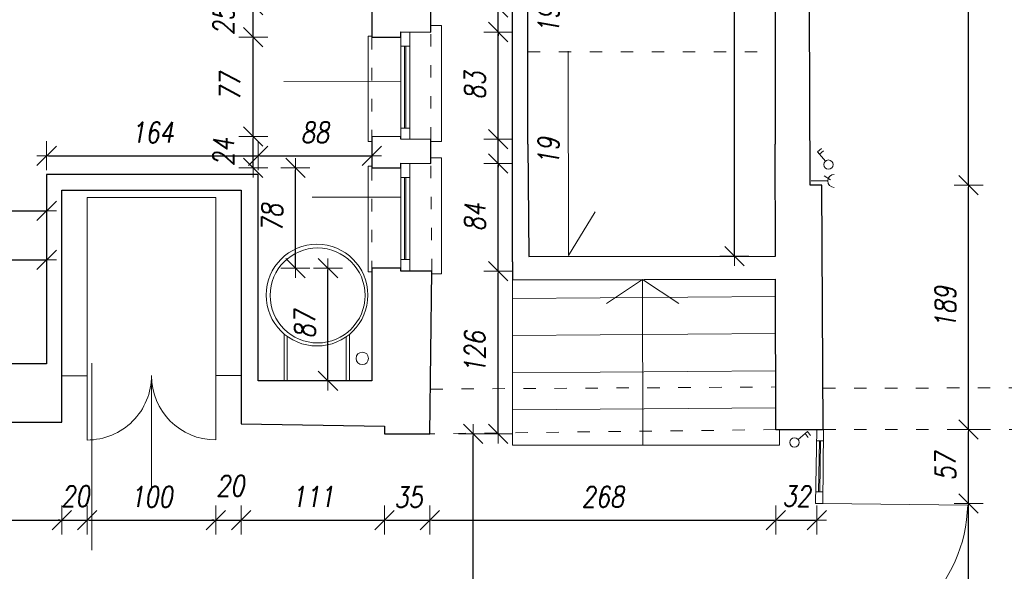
# Model space of a CAD drawing. Header units: millimetres. Extents: x -60479 to 14193, y -32440 to 949.
# Tile 51 of 68: x -19767 to -12139, y -18257 to -13983. Entities that reach past the tile are written whole.
import ezdxf

# ---------------------------------------------------------------- set-up
doc = ezdxf.new("R2010")
doc.units = ezdxf.units.MM
doc.header["$LTSCALE"] = 8
doc.linetypes.add('ACAD_ISO03W100', pattern=[30, 12, -18])
doc.layers.get('Defpoints').update_dxf_attribs({"lineweight": 0})
for name, color, linetype, lineweight in [('A_DIMEN', 7, 'Continuous', 0), ('BAM_OPISY POWIERZCHNI', 40, 'Continuous', 0), ('instalacje', 6, 'Continuous', 0), ('parter_dzwi i okna', 3, 'Continuous', 0), ('parter_parapet', 6, 'Continuous', 0), ('parter_podciąg', 2, 'ACAD_ISO03W100', 0), ('parter_rynny', 2, 'Continuous', 0), ('parter_rzut', 7, 'Continuous', 30), ('parter_schody', 4, 'Continuous', 0), ('parter_widok', 4, 'Continuous', 0), ('piętro_dzwi i okna', 3, 'Continuous', 0), ('piętro_widok', 4, 'Continuous', 0), ('RZUT_wymiarowanie', 2, 'Continuous', 0), ('wymiarowanie', 4, 'Continuous', 0)]:
    doc.layers.add(name, color=color, linetype=linetype, lineweight=lineweight)
doc.styles.add('ROMANS1', font='romans.shx', dxfattribs={"width": 0.8, "oblique": 10})
doc.dimstyles.new('NARCH100', dxfattribs={"dimscale": 100, "dimtxt": 1.6, "dimasz": 0.15, "dimexe": 0, "dimexo": 0, "dimgap": 1, "dimtad": 1, "dimdec": 0, "dimlfac": 0.1, "dimrnd": 1, "dimdsep": 46, "dimtxsty": 'ROMANS1', "dimblk": 'wym', "dimcen": -1.5, "dimse1": 1, "dimse2": 1, "dimclrd": 4, "dimclre": 4, "dimclrt": 3, "dimadec": 0, "dimazin": 0, "dimtfac": 0.04, "dimtdec": 0, "dimtmove": 2, "dimatfit": 3, "dimldrblk": 'wym', "dimfxl": 0, "dimtolj": 1, "dimarcsym": 0})

# ---------------------------------------------------------------- blocks, each defined once
blk = doc.blocks.new('wym')
at = {"layer": 'A_DIMEN', "color": 4, "ltscale": 100}
for p, q in [((0, -7.5), (0, 7.5)), ((-5, -5), (5, 5)), ((-5, 0), (5, 0))]:
    blk.add_line(p, q, dxfattribs=at)
blk = doc.blocks.new('*D207')
at = {"layer": 'Defpoints', "color": 0, "transparency": 16777216}
for p in [(-19557.6, -15842.6), (-20897.4, -16650.6), (-19557.6, -16650.6)]:
    blk.add_point(p, dxfattribs=at)
at = {"layer": 'instalacje', "color": 4, "lineweight": -2, "transparency": 16777216}
blk.add_line((-20882.4, -15842.6), (-19572.6, -15842.6), dxfattribs=at)
at = {"layer": 'instalacje', "color": 4, "lineweight": -2, "transparency": 16777216, "xscale": 15, "yscale": 15, "zscale": 15, "rotation": 179.9999999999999}
blk.add_blockref('wym', (-20897.4, -15842.6), dxfattribs=at)
at = {"layer": 'instalacje', "color": 4, "lineweight": -2, "transparency": 16777216, "xscale": 15, "yscale": 15, "zscale": 15}
blk.add_blockref('wym', (-19557.6, -15842.6), dxfattribs=at)
at = {"layer": 'instalacje', "color": 3, "transparency": 16777216, "insert": (-20227.5, -15662.6), "char_height": 160, "attachment_point": 5, "style": 'ROMANS1'}
blk.add_mtext('\\A1;134', dxfattribs=at)
blk = doc.blocks.new('*D208')
at = {"layer": 'Defpoints', "color": 0, "transparency": 16777216}
for p in [(-17919.8, -15037.2), (-19557.6, -15183.3), (-17919.8, -15183.3)]:
    blk.add_point(p, dxfattribs=at)
at = {"layer": 'instalacje', "color": 4, "lineweight": -2, "transparency": 16777216}
blk.add_line((-19542.6, -15037.2), (-17934.8, -15037.2), dxfattribs=at)
at = {"layer": 'instalacje', "color": 4, "lineweight": -2, "transparency": 16777216, "xscale": 15, "yscale": 15, "zscale": 15, "rotation": 179.9999999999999}
blk.add_blockref('wym', (-19557.6, -15037.2), dxfattribs=at)
at = {"layer": 'instalacje', "color": 4, "lineweight": -2, "transparency": 16777216, "xscale": 15, "yscale": 15, "zscale": 15}
blk.add_blockref('wym', (-17919.8, -15037.2), dxfattribs=at)
at = {"layer": 'instalacje', "color": 3, "transparency": 16777216, "insert": (-18738.7, -14857.2), "char_height": 160, "attachment_point": 5, "style": 'ROMANS1'}
blk.add_mtext('\\A1;164', dxfattribs=at)
blk = doc.blocks.new('*D209')
at = {"layer": 'Defpoints', "color": 0, "transparency": 16777216}
for p in [(-17038.8, -14888.7), (-17038.8, -15037.2), (-17919.8, -15183.3)]:
    blk.add_point(p, dxfattribs=at)
at = {"layer": 'instalacje', "color": 4, "lineweight": -2, "transparency": 16777216}
blk.add_line((-17904.8, -15037.2), (-17053.8, -15037.2), dxfattribs=at)
at = {"layer": 'instalacje', "color": 4, "lineweight": -2, "transparency": 16777216, "xscale": 15, "yscale": 15, "zscale": 15, "rotation": 179.9999999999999}
blk.add_blockref('wym', (-17919.8, -15037.2), dxfattribs=at)
at = {"layer": 'instalacje', "color": 4, "lineweight": -2, "transparency": 16777216, "xscale": 15, "yscale": 15, "zscale": 15}
blk.add_blockref('wym', (-17038.8, -15037.2), dxfattribs=at)
at = {"layer": 'instalacje', "color": 3, "transparency": 16777216, "insert": (-17479.3, -14857.2), "char_height": 160, "attachment_point": 5, "style": 'ROMANS1'}
blk.add_mtext('\\A1;88', dxfattribs=at)
blk = doc.blocks.new('*D210')
at = {"layer": 'Defpoints', "color": 0, "transparency": 16777216}
for p in [(-19557.6, -15462.9), (-40495.7, -16629.5), (-19557.6, -16650.6)]:
    blk.add_point(p, dxfattribs=at)
at = {"layer": 'instalacje', "color": 4, "lineweight": -2, "transparency": 16777216}
blk.add_line((-40480.7, -15462.9), (-19572.6, -15462.9), dxfattribs=at)
at = {"layer": 'instalacje', "color": 4, "lineweight": -2, "transparency": 16777216, "xscale": 15, "yscale": 15, "zscale": 15, "rotation": 179.9999999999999}
blk.add_blockref('wym', (-40495.7, -15462.9), dxfattribs=at)
at = {"layer": 'instalacje', "color": 4, "lineweight": -2, "transparency": 16777216, "xscale": 15, "yscale": 15, "zscale": 15}
blk.add_blockref('wym', (-19557.6, -15462.9), dxfattribs=at)
at = {"layer": 'instalacje', "color": 3, "transparency": 16777216, "insert": (-30026.7, -15282.9), "char_height": 160, "attachment_point": 5, "style": 'ROMANS1'}
blk.add_mtext('\\A1;2094', dxfattribs=at)
blk = doc.blocks.new('*D400')
at = {"layer": 'Defpoints', "color": 0, "transparency": 16777216}
for p in [(-17378.3, -15907.2), (-17038.8, -15907.2), (-17038.8, -16780)]:
    blk.add_point(p, dxfattribs=at)
at = {"layer": 'instalacje', "color": 4, "lineweight": -2, "transparency": 16777216}
blk.add_line((-17378.3, -16765), (-17378.3, -15922.2), dxfattribs=at)
at = {"layer": 'instalacje', "color": 4, "lineweight": -2, "transparency": 16777216, "xscale": 15, "yscale": 15, "zscale": 15}
for p, rotation in [((-17378.3, -15907.2), 90), ((-17378.3, -16780), 270)]:
    blk.add_blockref('wym', p, dxfattribs=dict(at, rotation=rotation))
at = {"layer": 'instalacje', "color": 3, "transparency": 16777216, "insert": (-17558.3, -16343.6), "char_height": 160, "attachment_point": 5, "rotation": 90, "style": 'ROMANS1'}
blk.add_mtext('\\A1;87', dxfattribs=at)
blk = doc.blocks.new('*D401')
at = {"layer": 'Defpoints', "color": 0, "transparency": 16777216}
for p in [(-17630.6, -15131.9), (-17038.8, -15131.9), (-17038.8, -15907.2)]:
    blk.add_point(p, dxfattribs=at)
at = {"layer": 'instalacje', "color": 4, "lineweight": -2, "transparency": 16777216}
blk.add_line((-17630.6, -15892.2), (-17630.6, -15146.9), dxfattribs=at)
at = {"layer": 'instalacje', "color": 4, "lineweight": -2, "transparency": 16777216, "xscale": 15, "yscale": 15, "zscale": 15}
for p, rotation in [((-17630.6, -15131.9), 90), ((-17630.6, -15907.2), 270)]:
    blk.add_blockref('wym', p, dxfattribs=dict(at, rotation=rotation))
at = {"layer": 'instalacje', "color": 3, "transparency": 16777216, "insert": (-17810.6, -15519.6), "char_height": 160, "attachment_point": 5, "rotation": 90, "style": 'ROMANS1'}
blk.add_mtext('\\A1;78', dxfattribs=at)
blk = doc.blocks.new('*D402')
at = {"layer": 'Defpoints', "color": 0, "transparency": 16777216}
for p in [(-17957.4, -14888.7), (-17037.2, -14888.7), (-17038.8, -15131.9)]:
    blk.add_point(p, dxfattribs=at)
at = {"layer": 'instalacje', "color": 4, "lineweight": -2, "transparency": 16777216}
blk.add_line((-17957.4, -15116.9), (-17957.4, -14903.7), dxfattribs=at)
at = {"layer": 'instalacje', "color": 4, "lineweight": -2, "transparency": 16777216, "xscale": 15, "yscale": 15, "zscale": 15}
for p, rotation in [((-17957.4, -14888.7), 90), ((-17957.4, -15131.9), 270)]:
    blk.add_blockref('wym', p, dxfattribs=dict(at, rotation=rotation))
at = {"layer": 'instalacje', "color": 3, "transparency": 16777216, "insert": (-18187.4, -15010.3), "char_height": 160, "attachment_point": 5, "rotation": 90, "style": 'ROMANS1'}
blk.add_mtext('\\A1;24', dxfattribs=at)
blk = doc.blocks.new('*D403')
at = {"layer": 'Defpoints', "color": 0, "transparency": 16777216}
for p in [(-17957.4, -14117.4), (-17038.8, -14117.4), (-17037.2, -14888.7)]:
    blk.add_point(p, dxfattribs=at)
at = {"layer": 'instalacje', "color": 4, "lineweight": -2, "transparency": 16777216}
blk.add_line((-17957.4, -14873.7), (-17957.4, -14132.4), dxfattribs=at)
at = {"layer": 'instalacje', "color": 4, "lineweight": -2, "transparency": 16777216, "xscale": 15, "yscale": 15, "zscale": 15}
for p, rotation in [((-17957.4, -14117.4), 90), ((-17957.4, -14888.7), 270)]:
    blk.add_blockref('wym', p, dxfattribs=dict(at, rotation=rotation))
at = {"layer": 'instalacje', "color": 3, "transparency": 16777216, "insert": (-18137.4, -14503.1), "char_height": 160, "attachment_point": 5, "rotation": 90, "style": 'ROMANS1'}
blk.add_mtext('\\A1;77', dxfattribs=at)
blk = doc.blocks.new('*D404')
at = {"layer": 'Defpoints', "color": 0, "transparency": 16777216}
for p in [(-17957.4, -13871.1), (-17031.8, -13871.1), (-17038.8, -14117.4)]:
    blk.add_point(p, dxfattribs=at)
at = {"layer": 'instalacje', "color": 4, "lineweight": -2, "transparency": 16777216}
blk.add_line((-17957.4, -14102.4), (-17957.4, -13886.1), dxfattribs=at)
at = {"layer": 'instalacje', "color": 4, "lineweight": -2, "transparency": 16777216, "xscale": 15, "yscale": 15, "zscale": 15}
for p, rotation in [((-17957.4, -13871.1), 90), ((-17957.4, -14117.4), 270)]:
    blk.add_blockref('wym', p, dxfattribs=dict(at, rotation=rotation))
at = {"layer": 'instalacje', "color": 3, "transparency": 16777216, "insert": (-18187.4, -13994.3), "char_height": 160, "attachment_point": 5, "rotation": 90, "style": 'ROMANS1'}
blk.add_mtext('\\A1;25', dxfattribs=at)
blk = doc.blocks.new('*D385')
at = {"layer": 'Defpoints', "color": 0, "transparency": 16777216}
for p in [(-20990.3, -16898.9, -16689.2), (-19439.6, -17101.3, -16689.2), (-19439.6, -17859.4)]:
    blk.add_point(p, dxfattribs=at)
at = {"layer": 'instalacje', "color": 4, "lineweight": -2, "transparency": 16777216}
blk.add_line((-20975.3, -17859.4), (-19454.6, -17859.4), dxfattribs=at)
at = {"layer": 'instalacje', "color": 4, "lineweight": -2, "transparency": 16777216, "xscale": 15, "yscale": 15, "zscale": 15, "rotation": 179.9999999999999}
blk.add_blockref('wym', (-20990.3, -17859.4), dxfattribs=at)
at = {"layer": 'instalacje', "color": 4, "lineweight": -2, "transparency": 16777216, "xscale": 15, "yscale": 15, "zscale": 15}
blk.add_blockref('wym', (-19439.6, -17859.4), dxfattribs=at)
at = {"layer": 'instalacje', "color": 3, "transparency": 16777216, "insert": (-20214.9, -17679.4), "char_height": 160, "attachment_point": 5, "style": 'ROMANS1'}
blk.add_mtext('\\A1;155', dxfattribs=at)
blk = doc.blocks.new('*D386')
at = {"layer": 'Defpoints', "color": 0, "transparency": 16777216}
for p in [(-19244.1, -16741.3), (-19439.6, -17101.3, -16689.2), (-19244.1, -17859.4)]:
    blk.add_point(p, dxfattribs=at)
at = {"layer": 'instalacje', "color": 4, "lineweight": -2, "transparency": 16777216}
for p, q in [((-19454.6, -17859.4), (-19469.6, -17859.4)), ((-19439.6, -17859.4), (-19244.1, -17859.4)), ((-19229.1, -17859.4), (-19214.1, -17859.4))]:
    blk.add_line(p, q, dxfattribs=at)
at = {"layer": 'instalacje', "color": 4, "lineweight": -2, "transparency": 16777216, "xscale": 15, "yscale": 15, "zscale": 15}
for p, rotation in [((-19439.6, -17859.4), 359.9999999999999), ((-19244.1, -17859.4), 179.9999999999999)]:
    blk.add_blockref('wym', p, dxfattribs=dict(at, rotation=rotation))
at = {"layer": 'instalacje', "color": 3, "transparency": 16777216, "insert": (-19335.3, -17674.3), "char_height": 160, "attachment_point": 5, "style": 'ROMANS1'}
blk.add_mtext('\\A1;20', dxfattribs=at)
blk = doc.blocks.new('*D507')
at = {"layer": 'Defpoints', "color": 0, "transparency": 16777216}
for p in [(-19244.1, -16741.3), (-18247.6, -16740.7, -16689.2), (-18247.6, -17859.4)]:
    blk.add_point(p, dxfattribs=at)
at = {"layer": 'instalacje', "color": 4, "lineweight": -2, "transparency": 16777216}
blk.add_line((-19229.1, -17859.4), (-18262.6, -17859.4), dxfattribs=at)
at = {"layer": 'instalacje', "color": 4, "lineweight": -2, "transparency": 16777216, "xscale": 15, "yscale": 15, "zscale": 15, "rotation": 179.9999999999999}
blk.add_blockref('wym', (-19244.1, -17859.4), dxfattribs=at)
at = {"layer": 'instalacje', "color": 4, "lineweight": -2, "transparency": 16777216, "xscale": 15, "yscale": 15, "zscale": 15}
blk.add_blockref('wym', (-18247.6, -17859.4), dxfattribs=at)
at = {"layer": 'instalacje', "color": 3, "transparency": 16777216, "insert": (-18745.9, -17679.4), "char_height": 160, "attachment_point": 5, "style": 'ROMANS1'}
blk.add_mtext('\\A1;100', dxfattribs=at)
blk = doc.blocks.new('*D508')
at = {"layer": 'Defpoints', "color": 0, "transparency": 16777216}
for p in [(-18247.6, -16740.7, -16689.2), (-18052, -17113.8, -16689.2), (-18052, -17859.4)]:
    blk.add_point(p, dxfattribs=at)
at = {"layer": 'instalacje', "color": 4, "lineweight": -2, "transparency": 16777216}
for p, q in [((-18262.6, -17859.4), (-18277.6, -17859.4)), ((-18247.6, -17859.4), (-18052, -17859.4)), ((-18037, -17859.4), (-18022, -17859.4))]:
    blk.add_line(p, q, dxfattribs=at)
at = {"layer": 'instalacje', "color": 4, "lineweight": -2, "transparency": 16777216, "xscale": 15, "yscale": 15, "zscale": 15}
for p, rotation in [((-18247.6, -17859.4), 359.9999999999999), ((-18052, -17859.4), 179.9999999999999)]:
    blk.add_blockref('wym', p, dxfattribs=dict(at, rotation=rotation))
at = {"layer": 'instalacje', "color": 3, "transparency": 16777216, "insert": (-18135, -17595), "char_height": 160, "attachment_point": 5, "style": 'ROMANS1'}
blk.add_mtext('\\A1;20', dxfattribs=at)
blk = doc.blocks.new('*D509')
at = {"layer": 'Defpoints', "color": 0, "transparency": 16777216}
for p in [(-18052, -17113.8, -16689.2), (-16940.4, -17131.1, -16689.2), (-16940.4, -17859.4)]:
    blk.add_point(p, dxfattribs=at)
at = {"layer": 'instalacje', "color": 4, "lineweight": -2, "transparency": 16777216}
blk.add_line((-18037, -17859.4), (-16955.4, -17859.4), dxfattribs=at)
at = {"layer": 'instalacje', "color": 4, "lineweight": -2, "transparency": 16777216, "xscale": 15, "yscale": 15, "zscale": 15, "rotation": 179.9999999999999}
blk.add_blockref('wym', (-18052, -17859.4), dxfattribs=at)
at = {"layer": 'instalacje', "color": 4, "lineweight": -2, "transparency": 16777216, "xscale": 15, "yscale": 15, "zscale": 15}
blk.add_blockref('wym', (-16940.4, -17859.4), dxfattribs=at)
at = {"layer": 'instalacje', "color": 3, "transparency": 16777216, "insert": (-17496.2, -17679.4), "char_height": 160, "attachment_point": 5, "style": 'ROMANS1'}
blk.add_mtext('\\A1;111', dxfattribs=at)
blk = doc.blocks.new('*D510')
at = {"layer": 'Defpoints', "color": 0, "transparency": 16777216}
for p in [(-16940.4, -17131.1, -16689.2), (-16588.6, -17190.9), (-16588.6, -17859.4)]:
    blk.add_point(p, dxfattribs=at)
at = {"layer": 'instalacje', "color": 4, "lineweight": -2, "transparency": 16777216}
blk.add_line((-16925.4, -17859.4), (-16603.6, -17859.4), dxfattribs=at)
at = {"layer": 'instalacje', "color": 4, "lineweight": -2, "transparency": 16777216, "xscale": 15, "yscale": 15, "zscale": 15, "rotation": 179.9999999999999}
blk.add_blockref('wym', (-16940.4, -17859.4), dxfattribs=at)
at = {"layer": 'instalacje', "color": 4, "lineweight": -2, "transparency": 16777216, "xscale": 15, "yscale": 15, "zscale": 15}
blk.add_blockref('wym', (-16588.6, -17859.4), dxfattribs=at)
at = {"layer": 'instalacje', "color": 3, "transparency": 16777216, "insert": (-16755.5, -17683.3), "char_height": 160, "attachment_point": 5, "style": 'ROMANS1'}
blk.add_mtext('\\A1;35', dxfattribs=at)
blk = doc.blocks.new('*D511')
at = {"layer": 'Defpoints', "color": 0, "transparency": 16777216}
for p in [(-13909.7, -17159.1), (-16588.6, -17190.9), (-13909.7, -17859.4)]:
    blk.add_point(p, dxfattribs=at)
at = {"layer": 'instalacje', "color": 4, "lineweight": -2, "transparency": 16777216}
blk.add_line((-16573.6, -17859.4), (-13924.7, -17859.4), dxfattribs=at)
at = {"layer": 'instalacje', "color": 4, "lineweight": -2, "transparency": 16777216, "xscale": 15, "yscale": 15, "zscale": 15, "rotation": 179.9999999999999}
blk.add_blockref('wym', (-16588.6, -17859.4), dxfattribs=at)
at = {"layer": 'instalacje', "color": 4, "lineweight": -2, "transparency": 16777216, "xscale": 15, "yscale": 15, "zscale": 15}
blk.add_blockref('wym', (-13909.7, -17859.4), dxfattribs=at)
at = {"layer": 'instalacje', "color": 3, "transparency": 16777216, "insert": (-15249.2, -17679.4), "char_height": 160, "attachment_point": 5, "style": 'ROMANS1'}
blk.add_mtext('\\A1;268', dxfattribs=at)
blk = doc.blocks.new('*D512')
at = {"layer": 'Defpoints', "color": 0, "transparency": 16777216}
for p in [(-13909.7, -17159.1), (-13592.1, -17161.5), (-13592.1, -17859.4)]:
    blk.add_point(p, dxfattribs=at)
at = {"layer": 'instalacje', "color": 4, "lineweight": -2, "transparency": 16777216}
blk.add_line((-13894.7, -17859.4), (-13607.1, -17859.4), dxfattribs=at)
at = {"layer": 'instalacje', "color": 4, "lineweight": -2, "transparency": 16777216, "xscale": 15, "yscale": 15, "zscale": 15, "rotation": 179.9999999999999}
blk.add_blockref('wym', (-13909.7, -17859.4), dxfattribs=at)
at = {"layer": 'instalacje', "color": 4, "lineweight": -2, "transparency": 16777216, "xscale": 15, "yscale": 15, "zscale": 15}
blk.add_blockref('wym', (-13592.1, -17859.4), dxfattribs=at)
at = {"layer": 'instalacje', "color": 3, "transparency": 16777216, "insert": (-13748.8, -17674.6), "char_height": 160, "attachment_point": 5, "style": 'ROMANS1'}
blk.add_mtext('\\A1;32', dxfattribs=at)
blk = doc.blocks.new('*D651')
at = {"layer": 'Defpoints', "color": 0, "transparency": 16777216}
for p in [(-14229.9, -11146.4), (-13912.1, -11146.4), (-13912.1, -15814.8)]:
    blk.add_point(p, dxfattribs=at)
at = {"layer": 'instalacje', "color": 4, "lineweight": -2, "transparency": 16777216}
blk.add_line((-14229.9, -15799.8), (-14229.9, -11161.4), dxfattribs=at)
at = {"layer": 'instalacje', "color": 4, "lineweight": -2, "transparency": 16777216, "xscale": 15, "yscale": 15, "zscale": 15}
for p, rotation in [((-14229.9, -11146.4), 90), ((-14229.9, -15814.8), 270)]:
    blk.add_blockref('wym', p, dxfattribs=dict(at, rotation=rotation))
at = {"layer": 'instalacje', "color": 3, "transparency": 16777216, "insert": (-14426.3, -13142.6), "char_height": 160, "attachment_point": 5, "rotation": 90, "style": 'ROMANS1'}
blk.add_mtext('\\A1;467', dxfattribs=at)
blk = doc.blocks.new('*D652')
at = {"layer": 'Defpoints', "color": 0, "transparency": 16777216}
for p in [(-16588.6, -17190.9, -16689.2), (-16253.6, -17190.9), (-16596.6, -19843.5)]:
    blk.add_point(p, dxfattribs=at)
at = {"layer": 'instalacje', "color": 4, "lineweight": -2, "transparency": 16777216}
blk.add_line((-16253.6, -19828.5), (-16253.6, -17205.9), dxfattribs=at)
at = {"layer": 'instalacje', "color": 4, "lineweight": -2, "transparency": 16777216, "xscale": 15, "yscale": 15, "zscale": 15}
for p, rotation in [((-16253.6, -17190.9), 90), ((-16253.6, -19843.5), 270)]:
    blk.add_blockref('wym', p, dxfattribs=dict(at, rotation=rotation))
at = {"layer": 'instalacje', "color": 3, "transparency": 16777216, "insert": (-16433.6, -18517.2), "char_height": 160, "attachment_point": 5, "rotation": 90, "style": 'ROMANS1'}
blk.add_mtext('\\A1;265', dxfattribs=at)
blk = doc.blocks.new('*D653')
at = {"layer": 'Defpoints', "color": 0, "transparency": 16777216}
for p in [(-16745, -15932.3), (-16059.8, -15932.3), (-16588.6, -17190.9, -16689.2)]:
    blk.add_point(p, dxfattribs=at)
at = {"layer": 'instalacje', "color": 4, "lineweight": -2, "transparency": 16777216}
blk.add_line((-16059.8, -17175.9), (-16059.8, -15947.3), dxfattribs=at)
at = {"layer": 'instalacje', "color": 4, "lineweight": -2, "transparency": 16777216, "xscale": 15, "yscale": 15, "zscale": 15}
for p, rotation in [((-16059.8, -15932.3), 90), ((-16059.8, -17190.9), 270)]:
    blk.add_blockref('wym', p, dxfattribs=dict(at, rotation=rotation))
at = {"layer": 'instalacje', "color": 3, "transparency": 16777216, "insert": (-16239.8, -16561.6), "char_height": 160, "attachment_point": 5, "rotation": 90, "style": 'ROMANS1'}
blk.add_mtext('\\A1;126', dxfattribs=at)
blk = doc.blocks.new('*D654')
at = {"layer": 'Defpoints', "color": 0, "transparency": 16777216}
for p in [(-16745, -15096.2), (-16059.8, -15096.2), (-16745, -15932.3)]:
    blk.add_point(p, dxfattribs=at)
at = {"layer": 'instalacje', "color": 4, "lineweight": -2, "transparency": 16777216}
blk.add_line((-16059.8, -15917.3), (-16059.8, -15111.2), dxfattribs=at)
at = {"layer": 'instalacje', "color": 4, "lineweight": -2, "transparency": 16777216, "xscale": 15, "yscale": 15, "zscale": 15}
for p, rotation in [((-16059.8, -15096.2), 90), ((-16059.8, -15932.3), 270)]:
    blk.add_blockref('wym', p, dxfattribs=dict(at, rotation=rotation))
at = {"layer": 'instalacje', "color": 3, "transparency": 16777216, "insert": (-16239.8, -15514.3), "char_height": 160, "attachment_point": 5, "rotation": 90, "style": 'ROMANS1'}
blk.add_mtext('\\A1;84', dxfattribs=at)
blk = doc.blocks.new('*D655')
at = {"layer": 'Defpoints', "color": 0, "transparency": 16777216}
for p in [(-16745, -14909.8), (-16059.8, -14909.8), (-16745, -15096.2)]:
    blk.add_point(p, dxfattribs=at)
at = {"layer": 'instalacje', "color": 4, "lineweight": -2, "transparency": 16777216}
for p, q in [((-16059.8, -14894.8), (-16059.8, -14879.8)), ((-16059.8, -15096.2), (-16059.8, -14909.8)), ((-16059.8, -15111.2), (-16059.8, -15126.2))]:
    blk.add_line(p, q, dxfattribs=at)
at = {"layer": 'instalacje', "color": 4, "lineweight": -2, "transparency": 16777216, "xscale": 15, "yscale": 15, "zscale": 15}
for p, rotation in [((-16059.8, -14909.8), 270), ((-16059.8, -15096.2), 90)]:
    blk.add_blockref('wym', p, dxfattribs=dict(at, rotation=rotation))
at = {"layer": 'instalacje', "color": 3, "transparency": 16777216, "insert": (-15669.8, -15003), "char_height": 160, "attachment_point": 5, "rotation": 90, "style": 'ROMANS1'}
blk.add_mtext('\\A1;19', dxfattribs=at)
blk = doc.blocks.new('*D656')
at = {"layer": 'Defpoints', "color": 0, "transparency": 16777216}
for p in [(-16745, -14078.6), (-16059.8, -14078.6), (-16745, -14909.8)]:
    blk.add_point(p, dxfattribs=at)
at = {"layer": 'instalacje', "color": 4, "lineweight": -2, "transparency": 16777216}
blk.add_line((-16059.8, -14894.8), (-16059.8, -14093.6), dxfattribs=at)
at = {"layer": 'instalacje', "color": 4, "lineweight": -2, "transparency": 16777216, "xscale": 15, "yscale": 15, "zscale": 15}
for p, rotation in [((-16059.8, -14078.6), 90), ((-16059.8, -14909.8), 270)]:
    blk.add_blockref('wym', p, dxfattribs=dict(at, rotation=rotation))
at = {"layer": 'instalacje', "color": 3, "transparency": 16777216, "insert": (-16239.8, -14494.2), "char_height": 160, "attachment_point": 5, "rotation": 90, "style": 'ROMANS1'}
blk.add_mtext('\\A1;83', dxfattribs=at)
blk = doc.blocks.new('*D657')
at = {"layer": 'Defpoints', "color": 0, "transparency": 16777216}
for p in [(-16745, -13887.7), (-16059.8, -13887.7), (-16745, -14078.6)]:
    blk.add_point(p, dxfattribs=at)
at = {"layer": 'instalacje', "color": 4, "lineweight": -2, "transparency": 16777216}
for p, q in [((-16059.8, -13872.7), (-16059.8, -13857.7)), ((-16059.8, -14078.6), (-16059.8, -13887.7)), ((-16059.8, -14093.6), (-16059.8, -14108.6))]:
    blk.add_line(p, q, dxfattribs=at)
at = {"layer": 'instalacje', "color": 4, "lineweight": -2, "transparency": 16777216, "xscale": 15, "yscale": 15, "zscale": 15}
for p, rotation in [((-16059.8, -13887.7), 270), ((-16059.8, -14078.6), 90)]:
    blk.add_blockref('wym', p, dxfattribs=dict(at, rotation=rotation))
at = {"layer": 'instalacje', "color": 3, "transparency": 16777216, "insert": (-15669.8, -13983.2), "char_height": 160, "attachment_point": 5, "rotation": 90, "style": 'ROMANS1'}
blk.add_mtext('\\A1;19', dxfattribs=at)
blk = doc.blocks.new('*D808')
at = {"layer": 'Defpoints', "color": 0, "transparency": 16777216}
for p in [(-13545.4, -17731.4), (-12416, -17731.4), (-13559.6, -19644.7)]:
    blk.add_point(p, dxfattribs=at)
at = {"layer": 'instalacje', "color": 4, "lineweight": -2, "transparency": 16777216}
blk.add_line((-12416, -19629.7), (-12416, -17746.4), dxfattribs=at)
at = {"layer": 'instalacje', "color": 4, "lineweight": -2, "transparency": 16777216, "xscale": 15, "yscale": 15, "zscale": 15}
for p, rotation in [((-12416, -17731.4), 90), ((-12416, -19644.7), 270)]:
    blk.add_blockref('wym', p, dxfattribs=dict(at, rotation=rotation))
at = {"layer": 'instalacje', "color": 3, "transparency": 16777216, "insert": (-12596, -18688.1), "char_height": 160, "attachment_point": 5, "rotation": 90, "style": 'ROMANS1'}
blk.add_mtext('\\A1;191', dxfattribs=at)
blk = doc.blocks.new('*D809')
at = {"layer": 'Defpoints', "color": 0, "transparency": 16777216}
for p in [(-13541.5, -17159.1), (-12416, -17159.1), (-13545.4, -17731.4)]:
    blk.add_point(p, dxfattribs=at)
at = {"layer": 'instalacje', "color": 4, "lineweight": -2, "transparency": 16777216}
blk.add_line((-12416, -17716.4), (-12416, -17174.1), dxfattribs=at)
at = {"layer": 'instalacje', "color": 4, "lineweight": -2, "transparency": 16777216, "xscale": 15, "yscale": 15, "zscale": 15}
for p, rotation in [((-12416, -17159.1), 90), ((-12416, -17731.4), 270)]:
    blk.add_blockref('wym', p, dxfattribs=dict(at, rotation=rotation))
at = {"layer": 'instalacje', "color": 3, "transparency": 16777216, "insert": (-12596, -17445.3), "char_height": 160, "attachment_point": 5, "rotation": 90, "style": 'ROMANS1'}
blk.add_mtext('\\A1;57', dxfattribs=at)
blk = doc.blocks.new('*D810')
at = {"layer": 'Defpoints', "color": 0, "transparency": 16777216}
for p in [(-13553.1, -15264.5), (-12416, -15264.5), (-13541.5, -17159.1)]:
    blk.add_point(p, dxfattribs=at)
at = {"layer": 'instalacje', "color": 4, "lineweight": -2, "transparency": 16777216}
blk.add_line((-12416, -17144.1), (-12416, -15279.5), dxfattribs=at)
at = {"layer": 'instalacje', "color": 4, "lineweight": -2, "transparency": 16777216, "xscale": 15, "yscale": 15, "zscale": 15}
for p, rotation in [((-12416, -15264.5), 90), ((-12416, -17159.1), 270)]:
    blk.add_blockref('wym', p, dxfattribs=dict(at, rotation=rotation))
at = {"layer": 'instalacje', "color": 3, "transparency": 16777216, "insert": (-12596, -16211.8), "char_height": 160, "attachment_point": 5, "rotation": 90, "style": 'ROMANS1'}
blk.add_mtext('\\A1;189', dxfattribs=at)
blk = doc.blocks.new('*D811')
at = {"layer": 'Defpoints', "color": 0, "transparency": 16777216}
for p in [(-13600.2, -11138.7), (-12416, -11138.7), (-13553.1, -15264.5)]:
    blk.add_point(p, dxfattribs=at)
at = {"layer": 'instalacje', "color": 4, "lineweight": -2, "transparency": 16777216}
blk.add_line((-12416, -15249.5), (-12416, -11153.7), dxfattribs=at)
at = {"layer": 'instalacje', "color": 4, "lineweight": -2, "transparency": 16777216, "xscale": 15, "yscale": 15, "zscale": 15}
for p, rotation in [((-12416, -11138.7), 90), ((-12416, -15264.5), 270)]:
    blk.add_blockref('wym', p, dxfattribs=dict(at, rotation=rotation))
at = {"layer": 'instalacje', "color": 3, "transparency": 16777216, "insert": (-12596, -13201.6), "char_height": 160, "attachment_point": 5, "rotation": 90, "style": 'ROMANS1'}
blk.add_mtext('\\A1;413', dxfattribs=at)

msp = doc.modelspace()

# ---------------------------------------------------------------- linework, layer by layer
at = {"layer": 'BAM_OPISY POWIERZCHNI'}
msp.add_lwpolyline([(-19208.1, -18093.1), (-19208.1, -16645.3)], dxfattribs=at)
at = {"layer": 'instalacje'}
for p, q in [((-13586.3, -15006), (-13556.1, -14980.7)), ((-13525.4, -15078.7), (-13586.3, -15006)), ((-13571.1, -15024.1), (-13540.9, -14998.8)), ((-13737.3, -17234.5), (-13664.6, -17173.6)), ((-13682.7, -17188.8), (-13657.4, -17219)), ((-13664.6, -17173.6), (-13639.3, -17203.8))]:
    msp.add_line(p, q, dxfattribs=at)
for points in [[(-13507, -15232.4), (-13635, -15232.4)], [(-13485.4, -15223.7), (-13535.2, -15193.9)]]:
    msp.add_lwpolyline(points, dxfattribs=at)
for centre in [(-13501.8, -15106.2), (-13764.8, -17258.1)]:
    msp.add_circle(centre, 36.2, dxfattribs=at)
msp.add_arc((-13456.8, -15232.4), 50.2, 90, 270, dxfattribs=at)
at = {"layer": 'parter_dzwi i okna'}
for points in [[(-16745, -14909.8), (-16745, -14078)], [(-16814.9, -14889.5), (-16815, -14117.4)], [(-16745, -14188.4), (-16815, -14188.4)], [(-16785.3, -14823.9), (-16785.3, -14188.4)], [(-16775.7, -14823.9), (-16775.7, -14188.4)], [(-16745, -14823.9), (-16815, -14823.9)], [(-16745, -15932.3), (-16745, -15095.7)], [(-16814.9, -15907.2), (-16815, -15131.9)], [(-16745, -15206), (-16815, -15206)], [(-16785.3, -15841.6), (-16785.3, -15206)], [(-16775.7, -15841.6), (-16775.7, -15206)], [(-16745, -15841.6), (-16815, -15841.6)], [(-13601.2, -17731.4), (-13592.1, -17161.5)], [(-13545.4, -17731.4), (-13538.9, -17161.5)], [(-13593.4, -17245.7), (-13539.8, -17245.7)], [(-13578, -17641.6), (-13571.6, -17245.4)], [(-13568.9, -17641.6), (-13562.5, -17245.7)], [(-13599.7, -17641.6), (-13544.4, -17641.6)], [(-13601.2, -17731.4), (-13545.4, -17731.4)], [(-13545.4, -17731.4), (-12423, -17744.2)]]:
    msp.add_lwpolyline(points, dxfattribs=at)
msp.add_arc((-13558.2, -17718.3), 1135.5, 270, 358.694, dxfattribs=at)
at = {"layer": 'parter_parapet', "elevation": -16689.2}
for points in [[(-16582.5, -14927.6), (-16499.6, -14927.6), (-16499.6, -14028.3), (-16582.5, -14028.3)], [(-16574.4, -15952.3), (-16499.6, -15952.3), (-16499.6, -15053), (-16582.5, -15053)]]:
    msp.add_lwpolyline(points, dxfattribs=at)
at = {"layer": 'parter_parapet'}
for points in [[(-17038.8, -14109.8), (-17067.4, -14109.8), (-17067.4, -14927.2), (-17038.8, -14927.2)], [(-17038.8, -15118.6), (-17067.4, -15118.6), (-17067.4, -15936), (-17038.8, -15936)]]:
    msp.add_lwpolyline(points, dxfattribs=at)
at = {"layer": 'parter_podciąg'}
for points in [[(-16582.5, -14911.1), (-16582.5, -14079.8)], [(-17038.8, -14117.4), (-17038.8, -14888.7)], [(-15830.3, -14233.3), (-13913.6, -14233.3)], [(-17038.8, -15131.9), (-17038.8, -15907.2)], [(-13543.5, -16839), (-7910.3, -16822.7)], [(-13909.7, -17159.1), (-16588.6, -17190.9)], [(-13541.5, -17159.1), (-7909.8, -17155.9)]]:
    msp.add_lwpolyline(points, dxfattribs=at)
at = {"layer": 'parter_podciąg', "elevation": -16689.2}
for points in [[(-16574.2, -15932), (-16582.5, -15097.5)], [(-16584.6, -16845.1), (-13910.3, -16828.8)]]:
    msp.add_lwpolyline(points, dxfattribs=at)
at = {"layer": 'parter_rynny'}
msp.add_circle((-17112.4, -16606.8), 47.7, dxfattribs=at)
at = {"layer": 'parter_rzut'}
for p, q in [((-15830.3, -14948), (-15830.3, -11146.4)), ((-13913.6, -11146.4), (-13913.6, -14948)), ((-16574.2, -15932.3), (-16815, -15932.3)), ((-16814.9, -15932.3), (-16814.7, -15907.2))]:
    msp.add_line(p, q, dxfattribs=at)
for points in [[(-13909.7, -17159.1), (-13541.5, -17159.1), (-13553.1, -15264.5), (-13643.9, -15264.5), (-13658.4, -11138.7), (-13600.2, -11138.7), (-13600.2, -10795.7), (-13943.4, -10795.7), (-13943.4, -11049.5), (-14501.5, -11049.5)], [(-15948.9, -15859.7), (-15948.9, -11146.4)], [(-17038.8, -13871), (-17038.8, -14117.4)], [(-17038.8, -14117.4), (-16815, -14117.4), (-16815, -14078), (-16582.5, -14079.8), (-16582.5, -13889), (-16815, -13887.2), (-16814.9, -13872.6), (-17038.8, -13871)], [(-17038.8, -14888.7), (-17038.8, -15131.9)], [(-17038.8, -15131.9), (-16815, -15131.9), (-16815, -15095.7), (-16582.5, -15097.5), (-16582.5, -14911.1), (-16815, -14909.3), (-16814.9, -14890.2), (-17038.8, -14888.7)], [(-15830.3, -14948), (-15823.5, -15818.2)], [(-13912.1, -15814.8), (-13913.6, -14948)], [(-17038.8, -15907.2), (-17038.8, -16780), (-17919.8, -16780), (-17919.8, -15183.3), (-19557.6, -15183.3), (-19557.6, -16650.6), (-20897.4, -16650.6), (-20897.4, -16813.7)], [(-15948.9, -15859.7), (-15948.9, -15997.5), (-13911.8, -15993.9)], [(-15823.5, -15818.2), (-13912.1, -15814.8)], [(-16814.9, -15907.2), (-17038.8, -15907.2)], [(-13909.7, -17159.1), (-13911.8, -15993.9)]]:
    msp.add_lwpolyline(points, dxfattribs=at)
at = {"layer": 'parter_rzut', "elevation": -16689.2}
msp.add_lwpolyline([(-20881.6, -17101.3), (-19439.6, -17101.3), (-19439.6, -15303.2), (-18052, -15303.2), (-18052, -17113.8), (-16940.4, -17131.1), (-16940.4, -17190.9), (-16588.6, -17190.9), (-16574.2, -15932)], dxfattribs=at)
at = {"layer": 'parter_schody'}
for points in [[(-13880.6, -17159.1), (-13880.6, -17280.6), (-15948.9, -17280.6), (-15948.9, -15859.7)], [(-15948.9, -16144.1), (-13911.5, -16128.1)], [(-15948.9, -16430.6), (-13911, -16414.6)], [(-15948.9, -16719.1), (-13910.5, -16703.1)], [(-15948.9, -17006.6), (-13910, -16990.6)]]:
    msp.add_lwpolyline(points, dxfattribs=at)
at = {"layer": 'parter_widok'}
for points in [[(-17718.4, -16417.4), (-17718.4, -16780)], [(-17693.8, -16436.6), (-17693.8, -16780)], [(-17236.5, -16438.9), (-17236.5, -16780)], [(-17211.9, -16420.2), (-17211.9, -16780)]]:
    msp.add_lwpolyline(points, dxfattribs=at)
for centre, radius in [((-17463.5, -16116.7), 394.2), ((-17458.7, -16119.6), 367.7)]:
    msp.add_circle(centre, radius, dxfattribs=at)
at = {"layer": 'piętro_dzwi i okna'}
msp.add_lwpolyline([(-19244.1, -17239.5), (-19244.1, -16741.3)], dxfattribs=at)
at = {"layer": 'piętro_dzwi i okna', "elevation": -16689.2}
msp.add_lwpolyline([(-18247.6, -17238.9), (-18247.6, -16740.7)], dxfattribs=at)
at = {"layer": 'piętro_dzwi i okna'}
for centre, start, end in [((-19244.1, -16741.3), 270, 0.06953), ((-18247.6, -16740.7), 180, 270)]:
    msp.add_arc(centre, 498.3, start, end, dxfattribs=at)
at = {"layer": 'piętro_widok'}
for points in [[(-19244.1, -16658.8), (-19244.1, -15360.9), (-18247.6, -15360.9), (-18247.6, -16740.7)], [(-19244.1, -16658.8), (-19244.1, -16741.3), (-19439.6, -16741.3)]]:
    msp.add_lwpolyline(points, dxfattribs=at)
at = {"layer": 'piętro_widok', "elevation": -16689.2}
msp.add_lwpolyline([(-18052, -16740.7), (-18247.6, -16740.7)], dxfattribs=at)
at = {"layer": 'RZUT_wymiarowanie'}
for p, q in [((-15518.7, -14227.2), (-15515.9, -15810.3)), ((-15515.9, -15810.3), (-15307.8, -15470.5))]:
    msp.add_line(p, q, dxfattribs=at)
for points in [[(-14939.9, -17280.6), (-14940.8, -15995.7), (-15220.5, -16183)], [(-14940.8, -15995.7), (-14660.9, -16183)]]:
    msp.add_lwpolyline(points, dxfattribs=at)
at = {"layer": 'wymiarowanie'}
for points in [[(-17720.4, -14463.3), (-16814.9, -14463.8)], [(-17501.4, -15357), (-16815, -15357.4)], [(-18745.2, -17630.7), (-18744.8, -16763.6)]]:
    msp.add_lwpolyline(points, dxfattribs=at)

# ---------------------------------------------------------------- dimensions: what is measured, and where the dimension line sits
at = {"layer": 'instalacje'}
dim = msp.add_linear_dim(base=(-14229.9, -11146.4), p1=(-13912.1, -15814.8), p2=(-13912.1, -11146.4), angle=90, dimstyle='NARCH100', dxfattribs=at)
dim.commit()
dim.dimension.update_dxf_attribs({"geometry": '*D651', "text_midpoint": (-14426.3, -13142.6), "dimtype": 160})
for base, p1, p2, picture, middle in [((-12416, -11138.7), (-13553.1, -15264.5), (-13600.2, -11138.7), '*D811', (-12596, -13201.6)), ((-17957.4, -13871.1), (-17038.8, -14117.4), (-17031.8, -13871.1), '*D404', (-18187.4, -13994.3)), ((-16059.8, -13887.7), (-16745, -14078.6), (-16745, -13887.7), '*D657', (-15669.8, -13983.2)), ((-16059.8, -14078.6), (-16745, -14909.8), (-16745, -14078.6), '*D656', (-16239.8, -14494.2)), ((-17957.4, -14117.4), (-17037.2, -14888.7), (-17038.8, -14117.4), '*D403', (-18137.4, -14503.1)), ((-17957.4, -14888.7), (-17038.8, -15131.9), (-17037.2, -14888.7), '*D402', (-18187.4, -15010.3)), ((-16059.8, -14909.8), (-16745, -15096.2), (-16745, -14909.8), '*D655', (-15669.8, -15003)), ((-16059.8, -15096.2), (-16745, -15932.3), (-16745, -15096.2), '*D654', (-16239.8, -15514.3)), ((-17630.6, -15131.9), (-17038.8, -15907.2), (-17038.8, -15131.9), '*D401', (-17810.6, -15519.6)), ((-12416, -15264.5), (-13541.5, -17159.1), (-13553.1, -15264.5), '*D810', (-12596, -16211.8)), ((-17378.3, -15907.2), (-17038.8, -16780), (-17038.8, -15907.2), '*D400', (-17558.3, -16343.6)), ((-16059.8, -15932.3), (-16588.6, -17190.9, -16689.2), (-16745, -15932.3), '*D653', (-16239.8, -16561.6)), ((-12416, -17159.1), (-13545.4, -17731.4), (-13541.5, -17159.1), '*D809', (-12596, -17445.3)), ((-16253.6, -17190.9), (-16596.6, -19843.5), (-16588.6, -17190.9, -16689.2), '*D652', (-16433.6, -18517.2)), ((-12416, -17731.4), (-13559.6, -19644.7), (-13545.4, -17731.4), '*D808', (-12596, -18688.1))]:
    dim = msp.add_linear_dim(base=base, p1=p1, p2=p2, angle=90, dimstyle='NARCH100', dxfattribs=at)
    dim.commit()
    dim.dimension.update_dxf_attribs({"geometry": picture, "text_midpoint": middle})
for base, p1, p2, picture, middle in [((-17919.8, -15037.2), (-19557.6, -15183.3), (-17919.8, -15183.3), '*D208', (-18738.7, -14857.2)), ((-17038.8, -15037.2), (-17919.8, -15183.3), (-17038.8, -14888.7), '*D209', (-17479.3, -14857.2)), ((-19557.6, -15462.9), (-40495.7, -16629.5), (-19557.6, -16650.6), '*D210', (-30026.7, -15282.9)), ((-19557.6, -15842.6), (-20897.4, -16650.6), (-19557.6, -16650.6), '*D207', (-20227.5, -15662.6)), ((-18247.6, -17859.4), (-19244.1, -16741.3), (-18247.6, -16740.7, -16689.2), '*D507', (-18745.9, -17679.4)), ((-19439.6, -17859.4), (-20990.3, -16898.9, -16689.2), (-19439.6, -17101.3, -16689.2), '*D385', (-20214.9, -17679.4)), ((-16940.4, -17859.4), (-18052, -17113.8, -16689.2), (-16940.4, -17131.1, -16689.2), '*D509', (-17496.2, -17679.4)), ((-13909.7, -17859.4), (-16588.6, -17190.9), (-13909.7, -17159.1), '*D511', (-15249.2, -17679.4))]:
    dim = msp.add_linear_dim(base=base, p1=p1, p2=p2, dimstyle='NARCH100', dxfattribs=at)
    dim.commit()
    dim.dimension.update_dxf_attribs({"geometry": picture, "text_midpoint": middle})
for base, p1, p2, picture, middle in [((-19244.1, -17859.4), (-19439.6, -17101.3, -16689.2), (-19244.1, -16741.3), '*D386', (-19335.3, -17674.3)), ((-18052, -17859.4), (-18247.6, -16740.7, -16689.2), (-18052, -17113.8, -16689.2), '*D508', (-18135, -17595)), ((-16588.6, -17859.4), (-16940.4, -17131.1, -16689.2), (-16588.6, -17190.9), '*D510', (-16755.5, -17683.3)), ((-13592.1, -17859.4), (-13909.7, -17159.1), (-13592.1, -17161.5), '*D512', (-13748.8, -17674.6))]:
    dim = msp.add_linear_dim(base=base, p1=p1, p2=p2, dimstyle='NARCH100', dxfattribs=at)
    dim.commit()
    dim.dimension.update_dxf_attribs({"geometry": picture, "text_midpoint": middle, "dimtype": 160})

doc.saveas('drawing.dxf')
